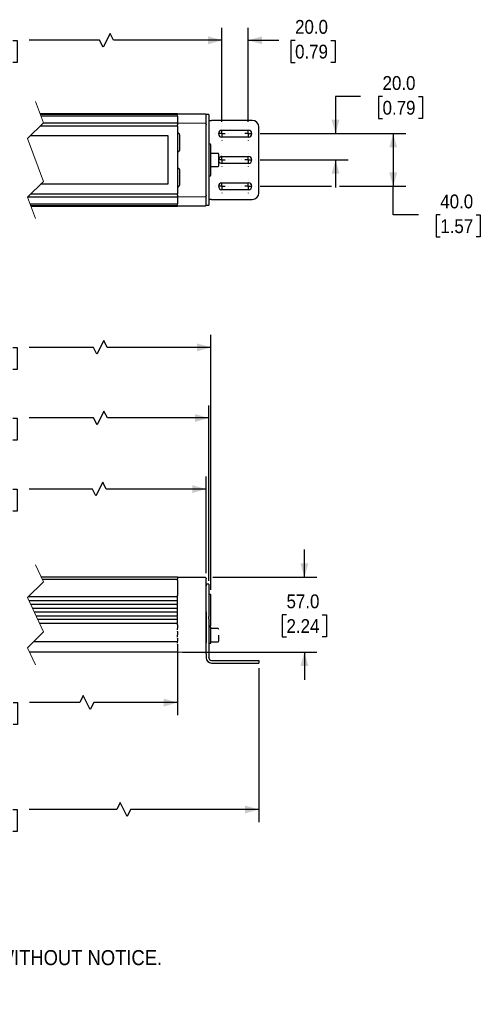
# Model space of a CAD drawing. Header units: millimetres. Extents: x 29 to 1295, y 0 to 793.
# Tile 2 of 4: x 434 to 783, y 35 to 783. Entities that reach past the tile are written whole.
import ezdxf

# ---------------------------------------------------------------- set-up
doc = ezdxf.new("R2010")
doc.units = ezdxf.units.MM
doc.header["$LTSCALE"] = 3
for name, pattern in [('SLD-Center', [19.05, 15.24, -1.27, 1.27, -1.27]), ('SLD-Dashed', [5.08, 2.54, 2.54]), ('SLD-Solid', [0])]:
    doc.linetypes.add(name, pattern=pattern)
doc.layers.add('CENTER', color=40, linetype='SLD-Center')
doc.layers.add('DIMENSIONS', color=140, linetype='SLD-Solid', lineweight=25)
doc.layers.add('TEXT', color=140, linetype='SLD-Solid', lineweight=25)
doc.styles.add('SLDTEXTSTYLE0', font='GOTHIC.TTF', dxfattribs={"width": 0.913})
doc.dimstyles.new('SLDDIMSTYLE0', dxfattribs={"dimtxt": 10.5, "dimasz": 10.5, "dimexe": 0, "dimexo": 0.0625, "dimgap": 2.625, "dimtad": 0, "dimtih": 1, "dimtoh": 1, "dimdec": 1, "dimrnd": 1e-09, "dimzin": 12, "dimdsep": 46, "dimtxsty": 'SLDTEXTSTYLE0', "dimsah": 1, "dimcen": 0.09, "dimadec": 0, "dimazin": 3, "dimtfac": 1, "dimtdec": 1, "dimtofl": 0, "dimtmove": 0, "dimatfit": 3, "dimfxl": 0, "dimfrac": 2, "dimtolj": 1, "dimtzin": 12, "dimarcsym": 0})
doc.dimstyles.new('SLDDIMSTYLE1', dxfattribs={"dimtxt": 10.5, "dimasz": 10.5, "dimexe": 0, "dimexo": 0.0625, "dimgap": 2.625, "dimtad": 0, "dimtih": 1, "dimtoh": 1, "dimdec": 1, "dimrnd": 1e-09, "dimzin": 4, "dimdsep": 46, "dimtxsty": 'SLDTEXTSTYLE0', "dimsah": 1, "dimcen": 0.09, "dimadec": 0, "dimazin": 1, "dimtfac": 1, "dimtdec": 1, "dimtofl": 0, "dimtmove": 0, "dimatfit": 3, "dimfxl": 0, "dimfrac": 2, "dimtolj": 1, "dimtzin": 12, "dimarcsym": 0})
doc.dimstyles.new('SLDDIMSTYLE2', dxfattribs={"dimtxt": 10.5, "dimasz": 10.5, "dimexe": 0, "dimexo": 0.0625, "dimgap": 2.625, "dimtad": 0, "dimtih": 1, "dimtoh": 1, "dimdec": 1, "dimrnd": 1e-09, "dimzin": 4, "dimdsep": 46, "dimtxsty": 'SLDTEXTSTYLE0', "dimsah": 1, "dimcen": 0.09, "dimadec": 0, "dimazin": 1, "dimtfac": 1, "dimtdec": 1, "dimtmove": 0, "dimatfit": 0, "dimfxl": 0, "dimfrac": 2, "dimtolj": 1, "dimtzin": 12, "dimarcsym": 0})

# ---------------------------------------------------------------- blocks, each defined once
blk = doc.blocks.new('SW_NOTE_0_2')
at = {"layer": 'TEXT', "color": 0, "char_height": 11.43, "attachment_point": 1, "style": 'SLDTEXTSTYLE0'}
for s, insert in [('NOTES:', (0, 14.6)), ('  1. DIMENSIONS CAN BE CHANGED BY MANUFACTURER WITHOUT NOTICE.', (0, -14.96)), ('  2. DIMENSIONS DO NOT IMPLY TOLERANCE.', (0, -44.52))]:
    blk.add_mtext(s, dxfattribs=dict(at, insert=insert))
blk = doc.blocks.new('_D_1')
at = {"layer": 'DIMENSIONS'}
for p, q in [((245.08, 356.85), (245.08, 490.17)), ((577.26, 356.85), (577.26, 490.17)), ((245.08, 480.65), (381.3, 480.65)), ((393.71, 480.57), (390.51, 480.57)), ((390.51, 480.57), (390.51, 463.9)), ((428.62, 480.57), (431.82, 480.57)), ((431.82, 480.57), (431.82, 463.9)), ((489.84, 480.65), (441.03, 480.65)), ((492.46, 475.4), (489.84, 480.65)), ((497.71, 485.9), (492.46, 475.4)), ((500.34, 480.65), (497.71, 485.9)), ((577.26, 480.65), (500.34, 480.65)), ((390.51, 463.9), (393.71, 463.9)), ((431.82, 463.9), (428.62, 463.9))]:
    blk.add_line(p, q, dxfattribs=at)
for points in [[(245.08, 480.65), (255.58, 477.65), (255.58, 483.65)], [(577.26, 480.65), (566.76, 483.65), (566.76, 477.65)]]:
    blk.add_solid(points, dxfattribs=at)
at = {"layer": 'DIMENSIONS', "char_height": 10.5, "attachment_point": 1, "style": 'SLDTEXTSTYLE0'}
for s, insert in [('438.0', (393.71, 496.11)), ('17.24', (393.71, 477.31))]:
    blk.add_mtext(s, dxfattribs=dict(at, insert=insert))
blk = doc.blocks.new('_D_2')
at = {"layer": 'DIMENSIONS'}
for p, q in [((247.08, 362.71), (247.08, 436.17)), ((575.26, 362.71), (575.26, 436.17)), ((247.08, 426.65), (381.3, 426.65)), ((393.71, 426.57), (390.51, 426.57)), ((390.51, 426.57), (390.51, 409.9)), ((428.62, 426.57), (431.82, 426.57)), ((431.82, 426.57), (431.82, 409.9)), ((488.93, 426.65), (441.03, 426.65)), ((491.56, 421.4), (488.93, 426.65)), ((496.81, 431.9), (491.56, 421.4)), ((499.43, 426.65), (496.81, 431.9)), ((575.26, 426.65), (499.43, 426.65)), ((390.51, 409.9), (393.71, 409.9)), ((431.82, 409.9), (428.62, 409.9))]:
    blk.add_line(p, q, dxfattribs=at)
for points in [[(247.08, 426.65), (257.58, 423.65), (257.58, 429.65)], [(575.26, 426.65), (564.76, 429.65), (564.76, 423.65)]]:
    blk.add_solid(points, dxfattribs=at)
at = {"layer": 'DIMENSIONS', "char_height": 10.5, "attachment_point": 1, "style": 'SLDTEXTSTYLE0'}
for s, insert in [('434.0', (393.71, 442.11)), ('17.09', (393.71, 423.31))]:
    blk.add_mtext(s, dxfattribs=dict(at, insert=insert))
blk = doc.blocks.new('_D_3')
at = {"layer": 'DIMENSIONS'}
for p, q in [((269.08, 307.12), (269.08, 254.95)), ((553.55, 307.12), (553.55, 254.95)), ((482.01, 269.73), (479.38, 264.48)), ((487.26, 259.23), (482.01, 269.73)), ((269.08, 264.48), (381.45, 264.48)), ((393.86, 264.4), (390.66, 264.4)), ((390.66, 264.4), (390.66, 247.73)), ((428.77, 264.4), (431.97, 264.4)), ((431.97, 264.4), (431.97, 247.73)), ((479.38, 264.48), (441.18, 264.48)), ((489.88, 264.48), (487.26, 259.23)), ((553.55, 264.48), (489.88, 264.48)), ((390.66, 247.73), (393.86, 247.73)), ((431.97, 247.73), (428.77, 247.73))]:
    blk.add_line(p, q, dxfattribs=at)
for points in [[(269.08, 264.48), (279.58, 261.48), (279.58, 267.48)], [(553.55, 264.48), (543.05, 267.48), (543.05, 261.48)]]:
    blk.add_solid(points, dxfattribs=at)
at = {"layer": 'DIMENSIONS', "char_height": 10.5, "attachment_point": 1, "style": 'SLDTEXTSTYLE0'}
for s, insert in [('390.3', (393.86, 279.94)), ('15.37', (393.86, 261.14))]:
    blk.add_mtext(s, dxfattribs=dict(at, insert=insert))
blk = doc.blocks.new('_D_5')
at = {"layer": 'DIMENSIONS'}
for p, q in [((207.08, 290.67), (207.08, 173.72)), ((615.26, 290.67), (615.26, 173.72)), ((510.02, 188.5), (507.39, 183.25)), ((515.27, 178), (510.02, 188.5)), ((207.08, 183.25), (381.3, 183.25)), ((393.71, 183.17), (390.51, 183.17)), ((390.51, 183.17), (390.51, 166.5)), ((428.62, 183.17), (431.82, 183.17)), ((431.82, 183.17), (431.82, 166.5)), ((507.39, 183.25), (441.03, 183.25)), ((517.89, 183.25), (515.27, 178)), ((615.26, 183.25), (517.89, 183.25)), ((390.51, 166.5), (393.71, 166.5)), ((431.82, 166.5), (428.62, 166.5))]:
    blk.add_line(p, q, dxfattribs=at)
for points in [[(207.08, 183.25), (217.58, 180.25), (217.58, 186.25)], [(615.26, 183.25), (604.76, 186.25), (604.76, 180.25)]]:
    blk.add_solid(points, dxfattribs=at)
at = {"layer": 'DIMENSIONS', "char_height": 10.5, "attachment_point": 1, "style": 'SLDTEXTSTYLE0'}
for s, insert in [('514.0', (393.71, 198.71)), ('20.24', (393.71, 179.91))]:
    blk.add_mtext(s, dxfattribs=dict(at, insert=insert))
blk = doc.blocks.new('_D_6')
at = {"layer": 'DIMENSIONS'}
for p, q in [((649.84, 359.68), (649.84, 380.68)), ((557.36, 359.68), (574.26, 359.68)), ((580.26, 359.68), (659.36, 359.68)), ((636.26, 331.1), (633.06, 331.1)), ((633.06, 331.1), (633.06, 314.43)), ((663.41, 331.1), (666.61, 331.1)), ((666.61, 331.1), (666.61, 314.43)), ((633.06, 314.43), (636.26, 314.43)), ((666.61, 314.43), (663.41, 314.43)), ((557.36, 302.68), (659.36, 302.68)), ((649.84, 302.68), (649.84, 281.68))]:
    blk.add_line(p, q, dxfattribs=at)
for points in [[(649.84, 359.68), (652.84, 370.18), (646.84, 370.18)], [(649.84, 302.68), (646.84, 292.18), (652.84, 292.18)]]:
    blk.add_solid(points, dxfattribs=at)
at = {"layer": 'DIMENSIONS', "char_height": 10.5, "attachment_point": 1, "style": 'SLDTEXTSTYLE0'}
for s, insert in [('57.0', (636.26, 346.64)), ('2.24', (636.26, 327.84))]:
    blk.add_mtext(s, dxfattribs=dict(at, insert=insert))
blk = doc.blocks.new('_D_7')
at = {"layer": 'DIMENSIONS'}
for p, q in [((243.58, 349.99), (243.58, 543.81)), ((497.59, 539.54), (492.34, 529.04)), ((500.21, 534.29), (497.59, 539.54)), ((578.76, 349.99), (578.76, 543.81)), ((243.58, 534.29), (381.3, 534.29)), ((393.71, 534.21), (390.51, 534.21)), ((390.51, 534.21), (390.51, 517.54)), ((428.62, 534.21), (431.82, 534.21)), ((431.82, 534.21), (431.82, 517.54)), ((489.71, 534.29), (441.03, 534.29)), ((492.34, 529.04), (489.71, 534.29)), ((578.76, 534.29), (500.21, 534.29)), ((390.51, 517.54), (393.71, 517.54)), ((431.82, 517.54), (428.62, 517.54))]:
    blk.add_line(p, q, dxfattribs=at)
for points in [[(243.58, 534.29), (254.08, 531.29), (254.08, 537.29)], [(578.76, 534.29), (568.26, 537.29), (568.26, 531.29)]]:
    blk.add_solid(points, dxfattribs=at)
at = {"layer": 'DIMENSIONS', "char_height": 10.5, "attachment_point": 1, "style": 'SLDTEXTSTYLE0'}
for s, insert in [('441.0', (393.71, 549.75)), ('17.36', (393.71, 530.95))]:
    blk.add_mtext(s, dxfattribs=dict(at, insert=insert))
blk = doc.blocks.new('_D_11')
at = {"layer": 'DIMENSIONS'}
for p, q in [((235.08, 705.65), (235.08, 777.1)), ((502.27, 772.82), (497.02, 762.32)), ((504.89, 767.57), (502.27, 772.82)), ((587.26, 705.66), (587.26, 777.1)), ((235.08, 767.57), (381.3, 767.57)), ((393.71, 767.49), (390.51, 767.49)), ((390.51, 767.49), (390.51, 750.83)), ((428.62, 767.49), (431.82, 767.49)), ((431.82, 767.49), (431.82, 750.83)), ((494.39, 767.57), (441.03, 767.57)), ((497.02, 762.32), (494.39, 767.57)), ((587.26, 767.57), (504.89, 767.57)), ((390.51, 750.83), (393.71, 750.83)), ((431.82, 750.83), (428.62, 750.83))]:
    blk.add_line(p, q, dxfattribs=at)
for points in [[(235.08, 767.57), (245.58, 764.57), (245.58, 770.57)], [(587.26, 767.57), (576.76, 770.57), (576.76, 764.57)]]:
    blk.add_solid(points, dxfattribs=at)
at = {"layer": 'DIMENSIONS', "char_height": 10.5, "attachment_point": 1, "style": 'SLDTEXTSTYLE0'}
for s, insert in [('458.0', (393.71, 783.04)), ('18.03', (393.71, 764.24))]:
    blk.add_mtext(s, dxfattribs=dict(at, insert=insert))
blk = doc.blocks.new('_D_13')
at = {"layer": 'DIMENSIONS'}
for p, q in [((587.26, 705.66), (587.26, 777.1)), ((607.26, 705.66), (607.26, 777.1)), ((587.26, 767.57), (566.26, 767.57)), ((607.26, 767.57), (630.35, 767.57)), ((642.76, 767.49), (639.56, 767.49)), ((639.56, 767.49), (639.56, 750.83)), ((669.92, 767.49), (673.11, 767.49)), ((673.11, 767.49), (673.11, 750.83)), ((639.56, 750.83), (642.76, 750.83)), ((673.11, 750.83), (669.92, 750.83))]:
    blk.add_line(p, q, dxfattribs=at)
for points in [[(587.26, 767.57), (576.76, 770.57), (576.76, 764.57)], [(607.26, 767.57), (617.76, 764.57), (617.76, 770.57)]]:
    blk.add_solid(points, dxfattribs=at)
at = {"layer": 'DIMENSIONS', "char_height": 10.5, "attachment_point": 1, "style": 'SLDTEXTSTYLE0'}
for s, insert in [('20.0', (642.76, 783.04)), ('0.79', (642.76, 764.24))]:
    blk.add_mtext(s, dxfattribs=dict(at, insert=insert))
blk = doc.blocks.new('_D_14')
at = {"layer": 'DIMENSIONS'}
for p, q in [((692.49, 724.92), (673.44, 724.92)), ((673.44, 724.92), (673.44, 696.66)), ((709.16, 724.84), (705.96, 724.84)), ((705.96, 724.84), (705.96, 708.17)), ((736.31, 724.84), (739.51, 724.84)), ((739.51, 724.84), (739.51, 708.17)), ((705.96, 708.17), (709.16, 708.17)), ((739.51, 708.17), (736.31, 708.17)), ((616.26, 696.66), (682.96, 696.66)), ((616.26, 676.66), (682.96, 676.66)), ((673.44, 676.66), (673.44, 655.66))]:
    blk.add_line(p, q, dxfattribs=at)
for points in [[(673.44, 696.66), (676.44, 707.16), (670.44, 707.16)], [(673.44, 676.66), (670.44, 666.16), (676.44, 666.16)]]:
    blk.add_solid(points, dxfattribs=at)
at = {"layer": 'DIMENSIONS', "char_height": 10.5, "attachment_point": 1, "style": 'SLDTEXTSTYLE0'}
for s, insert in [('20.0', (709.16, 740.38)), ('0.79', (709.16, 721.58))]:
    blk.add_mtext(s, dxfattribs=dict(at, insert=insert))
blk = doc.blocks.new('_D_15')
at = {"layer": 'DIMENSIONS'}
for p, q in [((616.26, 696.66), (726.78, 696.66)), ((717.26, 696.66), (717.26, 656.66)), ((616.26, 656.66), (670.44, 656.66)), ((676.44, 656.66), (726.78, 656.66)), ((717.26, 634.94), (717.26, 656.66)), ((736.31, 634.94), (717.26, 634.94)), ((752.97, 634.86), (749.77, 634.86)), ((749.77, 634.86), (749.77, 618.19)), ((780.13, 634.86), (783.33, 634.86)), ((783.33, 634.86), (783.33, 618.19)), ((749.77, 618.19), (752.97, 618.19)), ((783.33, 618.19), (780.13, 618.19))]:
    blk.add_line(p, q, dxfattribs=at)
for points in [[(717.26, 696.66), (714.26, 686.16), (720.26, 686.16)], [(717.26, 656.66), (720.26, 667.16), (714.26, 667.16)]]:
    blk.add_solid(points, dxfattribs=at)
at = {"layer": 'DIMENSIONS', "char_height": 10.5, "attachment_point": 1, "style": 'SLDTEXTSTYLE0'}
for s, insert in [('40.0', (752.97, 650.4)), ('1.57', (752.97, 631.6))]:
    blk.add_mtext(s, dxfattribs=dict(at, insert=insert))
blk = doc.blocks.new('SW_CENTERMARKSYMBOL_8')
at = {"layer": 'CENTER', "color": 0}
for p, q in [((-5.08, 0), (-5.19, 0)), ((0, 0), (-2.54, 0)), ((0, 5.08), (0, 5.19)), ((0, 0), (0, 2.54)), ((0, 0), (0, -2.54)), ((0, 0), (2.54, 0)), ((5.08, 0), (5.19, 0)), ((0, -5.08), (0, -5.19))]:
    blk.add_line(p, q, dxfattribs=at)
blk = doc.blocks.new('SW_CENTERMARKSYMBOL_9')
at = {"layer": 'CENTER', "color": 0}
for p, q in [((-5.08, 0), (-5.19, 0)), ((0, 0), (-2.54, 0)), ((0, 5.08), (0, 5.19)), ((0, 0), (0, 2.54)), ((0, 0), (0, -2.54)), ((0, 0), (2.54, 0)), ((5.08, 0), (5.19, 0)), ((0, -5.08), (0, -5.19))]:
    blk.add_line(p, q, dxfattribs=at)
blk = doc.blocks.new('SW_CENTERMARKSYMBOL_10')
at = {"layer": 'CENTER', "color": 0}
for p, q in [((-5.08, 0), (-5.19, 0)), ((0, 0), (-2.54, 0)), ((0, 5.08), (0, 5.19)), ((0, 0), (0, 2.54)), ((0, 0), (0, -2.54)), ((0, 0), (2.54, 0)), ((5.08, 0), (5.19, 0)), ((0, -5.08), (0, -5.19))]:
    blk.add_line(p, q, dxfattribs=at)
blk = doc.blocks.new('SW_CENTERMARKSYMBOL_11')
at = {"layer": 'CENTER', "color": 0}
for p, q in [((-5.08, 0), (-5.19, 0)), ((0, 0), (-2.54, 0)), ((0, 5.08), (0, 5.19)), ((0, 0), (0, 2.54)), ((0, 0), (0, -2.54)), ((0, 0), (2.54, 0)), ((5.08, 0), (5.19, 0)), ((0, -5.08), (0, -5.19))]:
    blk.add_line(p, q, dxfattribs=at)
blk = doc.blocks.new('SW_CENTERMARKSYMBOL_12')
at = {"layer": 'CENTER', "color": 0}
for p, q in [((-5.08, 0), (-5.19, 0)), ((0, 0), (-2.54, 0)), ((0, 5.08), (0, 5.19)), ((0, 0), (0, 2.54)), ((0, 0), (0, -2.54)), ((0, 0), (2.54, 0)), ((5.08, 0), (5.19, 0)), ((0, -5.08), (0, -5.19))]:
    blk.add_line(p, q, dxfattribs=at)
blk = doc.blocks.new('SW_CENTERMARKSYMBOL_13')
at = {"layer": 'CENTER', "color": 0}
for p, q in [((-5.08, 0), (-5.19, 0)), ((0, 0), (-2.54, 0)), ((0, 5.08), (0, 5.19)), ((0, 0), (0, 2.54)), ((0, 0), (0, -2.54)), ((0, 0), (2.54, 0)), ((5.08, 0), (5.19, 0)), ((0, -5.08), (0, -5.19))]:
    blk.add_line(p, q, dxfattribs=at)

msp = doc.modelspace()

# ---------------------------------------------------------------- linework, layer by layer
at = {"color": 7, "linetype": 'SLD-Dashed', "lineweight": 18}
for p, q in [((445.74, 721.18), (451.74, 704.92)), ((451.74, 704.92), (439.74, 692.92)), ((439.74, 692.92), (451.74, 660.39)), ((451.74, 660.39), (439.74, 648.39)), ((439.74, 648.39), (445.74, 632.13)), ((445.74, 369.2), (451.74, 356.19)), ((451.74, 356.19), (439.74, 344.19)), ((439.74, 344.19), (451.74, 318.17)), ((451.74, 318.17), (439.74, 306.17)), ((439.74, 306.17), (445.74, 293.15))]:
    msp.add_line(p, q, dxfattribs=at)
for p, q in [((553.55, 711.66), (449.25, 711.66)), ((553.55, 711.27), (449.39, 711.27)), ((553.55, 711.65), (553.55, 711.66)), ((553.55, 711.5), (553.55, 711.65)), ((553.55, 711.26), (553.55, 711.27)), ((553.55, 711.02), (553.55, 711.26)), ((553.55, 710.8), (553.55, 711.02)), ((574.76, 711.38), (553.75, 711.56)), ((577.26, 711.11), (575.26, 711.11)), ((575.26, 704.88), (575.26, 710.83)), ((577.26, 711.11), (577.26, 709.64)), ((553.55, 709.89), (449.9, 709.89)), ((553.55, 704.66), (451.47, 704.66)), ((553.25, 710.25), (553.25, 709.89)), ((553.55, 709.86), (553.55, 709.89)), ((553.55, 709.86), (553.55, 705.52)), ((553.55, 705.52), (553.55, 704.66)), ((553.55, 704.66), (553.55, 703.41)), ((553.55, 702.91), (553.55, 703.41)), ((574.76, 704.37), (553.75, 704.55)), ((575.26, 703.87), (575.26, 704.88)), ((575.26, 703.87), (575.26, 703.4)), ((575.26, 649.92), (575.26, 703.4)), ((577.26, 709.64), (577.26, 690.05)), ((577.26, 706.66), (579.26, 706.66)), ((610.26, 706.66), (579.26, 706.66)), ((449.47, 702.66), (553.55, 702.66)), ((553.55, 702.68), (553.55, 702.91)), ((553.55, 702.66), (553.55, 650.66)), ((587.26, 699.31), (607.26, 699.31)), ((615.26, 651.66), (615.26, 701.66)), ((441.97, 695.16), (546.05, 695.16)), ((546.05, 695.16), (546.05, 658.16)), ((554.96, 695.56), (554.96, 684.24)), ((577.26, 690.05), (577.26, 686.59)), ((578.26, 688.66), (577.26, 688.66)), ((578.76, 665.16), (578.76, 688.16)), ((607.26, 694.01), (587.26, 694.01)), ((577.26, 686.59), (577.26, 666.73)), ((584.26, 681.66), (578.86, 681.66)), ((584.86, 672.26), (584.86, 681.06)), ((587.26, 679.31), (607.26, 679.31)), ((607.26, 674.01), (587.26, 674.01)), ((554.96, 669.09), (554.96, 657.76)), ((577.26, 666.73), (577.26, 663.26)), ((578.86, 671.66), (584.26, 671.66)), ((577.26, 664.66), (578.26, 664.66)), ((577.26, 663.26), (577.26, 643.67)), ((587.26, 659.31), (607.26, 659.31)), ((546.05, 658.16), (449.5, 658.16)), ((607.26, 654.01), (587.26, 654.01)), ((440, 648.66), (553.55, 648.66)), ((441.57, 643.42), (553.55, 643.42)), ((553.55, 650.66), (442, 650.66)), ((553.25, 643.42), (553.25, 643.07)), ((553.55, 650.41), (553.55, 650.63)), ((553.55, 649.91), (553.55, 650.41)), ((553.55, 649.91), (553.55, 648.66)), ((553.55, 648.66), (553.55, 647.79)), ((553.55, 647.79), (553.55, 643.46)), ((553.55, 643.42), (553.55, 643.46)), ((553.75, 648.77), (574.76, 648.95)), ((575.26, 649.92), (575.26, 649.45)), ((575.26, 648.43), (575.26, 649.45)), ((575.26, 642.49), (575.26, 648.43)), ((579.26, 646.66), (577.26, 646.66)), ((577.26, 643.67), (577.26, 642.21)), ((579.26, 646.66), (610.26, 646.66)), ((442.08, 642.04), (553.55, 642.04)), ((442.22, 641.66), (553.55, 641.66)), ((553.55, 642.29), (553.55, 642.51)), ((553.55, 642.05), (553.55, 642.29)), ((553.55, 642.04), (553.55, 642.05)), ((553.55, 641.66), (553.55, 641.82)), ((553.55, 641.66), (553.55, 641.66)), ((553.75, 641.75), (574.76, 641.94)), ((575.26, 642.21), (577.26, 642.21)), ((553.55, 359.68), (450.13, 359.68)), ((553.55, 359.68), (553.55, 358.26)), ((574.76, 359.4), (553.75, 359.58)), ((554.96, 359.59), (554.94, 359.57)), ((450.78, 358.26), (553.55, 358.26)), ((553.55, 357.3), (553.55, 358.26)), ((553.55, 357.3), (553.55, 354.47)), ((553.55, 354.47), (553.55, 345.76)), ((575.26, 358.9), (575.26, 358.43)), ((575.26, 357.3), (575.26, 358.43)), ((575.26, 354.03), (575.26, 357.3)), ((577.26, 354.48), (575.26, 354.48)), ((575.26, 354.48), (575.26, 353.04)), ((575.26, 303.88), (575.26, 354.03)), ((577.26, 354.48), (577.26, 353.04)), ((577.26, 353.04), (577.26, 333.45)), ((553.55, 344.77), (440.32, 344.77)), ((553.25, 344.77), (553.25, 341.91)), ((553.55, 345.3), (553.55, 345.76)), ((578.26, 346.68), (577.26, 346.68)), ((578.76, 323.18), (578.76, 346.18)), ((440.79, 341.91), (553.55, 341.91)), ((553.55, 339.07), (442.1, 339.07)), ((553.25, 339.07), (553.25, 336.12)), ((553.55, 341.3), (553.55, 341.71)), ((553.55, 339.93), (553.55, 341.3)), ((553.55, 339.48), (553.55, 339.93)), ((443.46, 336.12), (553.55, 336.12)), ((553.55, 333.24), (444.79, 333.24)), ((446.15, 330.29), (553.55, 330.29)), ((553.25, 333.24), (553.25, 330.29)), ((553.55, 335.39), (553.55, 335.82)), ((553.55, 333.97), (553.55, 335.39)), ((553.55, 333.53), (553.55, 333.97)), ((553.55, 329.42), (553.55, 329.88)), ((553.55, 328.05), (553.55, 329.42)), ((575.26, 333.45), (575.26, 329.92)), ((575.26, 329.92), (575.26, 328.96)), ((577.26, 333.45), (577.26, 329.92)), ((577.26, 328.96), (577.26, 329.92)), ((553.55, 327.45), (447.46, 327.45)), ((553.55, 324.59), (448.78, 324.59)), ((553.25, 327.45), (553.25, 324.59)), ((553.55, 327.65), (553.55, 328.05)), ((553.55, 323.6), (553.55, 324.06)), ((553.55, 323.6), (553.55, 321.26)), ((575.26, 328.96), (575.26, 328.01)), ((575.26, 328.01), (575.26, 309.78)), ((577.26, 328.01), (577.26, 328.96)), ((577.26, 328.01), (577.26, 309.78)), ((577.26, 322.68), (578.26, 322.68)), ((578.86, 321.68), (577.26, 321.68)), ((578.86, 309.68), (578.86, 321.68)), ((553.25, 320.68), (553.25, 319.63)), ((553.25, 315.43), (553.25, 314.51)), ((553.55, 321.12), (553.55, 321.26)), ((553.55, 321.12), (553.55, 321.1)), ((553.55, 318.81), (553.55, 318.75)), ((553.55, 318.54), (553.55, 318.75)), ((553.55, 318.54), (553.55, 315.85)), ((553.55, 315.74), (553.55, 315.85)), ((553.55, 315.74), (553.55, 315.73)), ((584.26, 320.68), (578.86, 320.68)), ((584.86, 311.28), (584.86, 315.68)), ((444.51, 310.93), (553.55, 310.93)), ((553.25, 310.93), (553.25, 309.96)), ((553.55, 313.66), (553.55, 313.6)), ((553.55, 313.39), (553.55, 313.6)), ((553.55, 313.39), (553.55, 311.01)), ((553.55, 310.93), (553.55, 311.01)), ((553.55, 309.15), (553.55, 309.09)), ((553.55, 308.89), (553.55, 309.09)), ((553.55, 308.89), (553.55, 303.18)), ((575.26, 301.54), (575.26, 309.78)), ((577.26, 309.78), (577.26, 301.54)), ((577.26, 309.68), (578.86, 309.68)), ((578.86, 310.68), (584.26, 310.68)), ((553.55, 302.68), (441.35, 302.68)), ((553.55, 302.68), (553.55, 303.18)), ((553.75, 302.78), (574.76, 302.96)), ((575.26, 301.54), (575.26, 300.65)), ((575.26, 300.65), (575.26, 298.78)), ((577.26, 301.54), (577.26, 300.65)), ((577.26, 300.65), (577.26, 298.78)), ((575.26, 298.78), (575.26, 298.48)), ((577.26, 298.48), (577.26, 298.78)), ((579.26, 296.48), (610.26, 296.48)), ((579.26, 294.48), (610.26, 294.48)), ((610.26, 296.48), (615.26, 296.48)), ((610.26, 294.48), (615.26, 294.48)), ((615.26, 296.48), (615.26, 294.48))]:
    msp.add_line(p, q)
for centre, radius, start, end in [((553.75, 711.06), 0.5, 89.99813, 113.56948), ((574.76, 710.88), 0.498, 359.99676, 89.50213), ((553.75, 704.05), 0.5, 89.99857, 113.56802), ((574.76, 703.87), 0.498, 359.99712, 89.50177), ((610.26, 701.66), 5, 0.00041, 89.99987), ((587.26, 696.66), 2.65, 90.00016, 269.99984), ((607.26, 696.66), 2.65, 270.00016, 89.99984), ((578.26, 688.16), 0.5, 0.00041, 90.00226), ((584.26, 681.06), 0.6, 0.00137, 89.99961), ((587.26, 676.66), 2.65, 204.03189, 269.99918), ((587.26, 676.66), 2.65, 90.00064, 154.9977), ((607.26, 676.66), 2.65, 270.00016, 89.99984), ((584.26, 672.26), 0.6, 270.00039, 359.99868), ((578.26, 665.16), 0.5, 269.99774, 359.99959), ((587.26, 656.66), 2.65, 90.00016, 269.99984), ((607.26, 656.66), 2.65, 270.00016, 89.99984), ((610.26, 651.66), 5, 270.0001, 359.99961), ((553.75, 649.27), 0.5, 246.43042, 270.00299), ((574.76, 649.45), 0.498, 270.49823, 0.00288), ((553.75, 642.25), 0.5, 246.43044, 270.00195), ((574.76, 642.44), 0.498, 270.49787, 0.00324), ((553.76, 359.08), 0.504, 91.07932, 113.48777), ((574.76, 358.9), 0.498, 359.99749, 89.5014), ((578.26, 346.18), 0.5, 0.0003, 90.00226), ((578.26, 323.18), 0.5, 269.99774, 359.99959), ((584.26, 320.08), 0.6, 0.00137, 89.99961), ((584.26, 311.28), 0.6, 270.00024, 359.99869), ((553.75, 303.28), 0.5, 246.4354, 268.99858), ((574.76, 303.46), 0.498, 270.4986, 0.00251), ((579.26, 298.48), 4, 180.00035, 269.99979), ((579.26, 298.48), 2, 180.00041, 269.9997)]:
    msp.add_arc(centre, radius, start, end)
for points, knots in [([(553.75, 697.53), (553.92, 697.41), (554.25, 697.17), (554.62, 696.7), (554.9, 696.16), (554.94, 695.76), (554.96, 695.56)], [0, 0, 0, 0, 0.25732, 0.501317, 0.751078, 1, 1, 1, 1]), ([(554.96, 684.24), (554.94, 684.06), (554.91, 683.71), (554.65, 683.24), (554.26, 682.87), (553.92, 682.76), (553.75, 682.7)], [0, 0, 0, 0, 0.249717, 0.499715, 0.74978, 1, 1, 1, 1]), ([(553.75, 670.62), (553.92, 670.57), (554.26, 670.45), (554.65, 670.09), (554.91, 669.61), (554.94, 669.26), (554.96, 669.09)], [0, 0, 0, 0, 0.250212, 0.500267, 0.750262, 1, 1, 1, 1]), ([(554.96, 657.76), (554.94, 657.56), (554.9, 657.16), (554.62, 656.62), (554.25, 656.15), (553.92, 655.92), (553.75, 655.79)], [0, 0, 0, 0, 0.24892, 0.49868, 0.742549, 1, 1, 1, 1]), ([(553.75, 359.58), (553.75, 359.58), (553.75, 359.58), (553.75, 359.58), (553.75, 359.58), (553.75, 359.58), (553.75, 359.58), (553.75, 359.58), (553.75, 359.58), (553.75, 359.58), (553.75, 359.58), (553.75, 359.58), (553.75, 359.58), (553.75, 359.58)], [0, 0, 0, 0, 0.049488, 0.15017, 0.298635, 0.499999, 0.602388, 0.692833, 0.773036, 0.841298, 0.897611, 0.943687, 1, 1, 1, 1]), ([(553.75, 302.78), (553.75, 302.78), (553.75, 302.78), (553.75, 302.78), (553.75, 302.78), (553.75, 302.78), (553.75, 302.78), (553.75, 302.78), (553.75, 302.78), (553.75, 302.78), (553.75, 302.78), (553.75, 302.78), (553.75, 302.78), (553.75, 302.78)], [0, 0, 0, 0, 0.141639, 0.295224, 0.501707, 0.552902, 0.576792, 0.600683, 0.62628, 0.648465, 0.69454, 0.865189, 1, 1, 1, 1])]:
    msp.add_open_spline(points, degree=3, knots=knots)

# ---------------------------------------------------------------- block references
at = {"layer": 'CENTER'}
for name, p in [('SW_CENTERMARKSYMBOL_10', (587.26, 696.66)), ('SW_CENTERMARKSYMBOL_11', (607.26, 696.66)), ('SW_CENTERMARKSYMBOL_13', (587.26, 676.66)), ('SW_CENTERMARKSYMBOL_12', (607.26, 676.66)), ('SW_CENTERMARKSYMBOL_9', (587.26, 656.66)), ('SW_CENTERMARKSYMBOL_8', (607.26, 656.66))]:
    msp.add_blockref(name, p, dxfattribs=at)
at = {"layer": 'TEXT'}
msp.add_blockref('SW_NOTE_0_2', (27.78, 91.39), dxfattribs=at)

# ---------------------------------------------------------------- dimensions: what is measured, and where the dimension line sits
at = {"layer": 'DIMENSIONS'}
for base, p1, p2, text, dimstyle, picture, middle in [((587.26, 767.57), (235.08, 701.84), (587.26, 701.85), '458.0', 'SLDDIMSTYLE1', '_D_11', (411.17, 767.57)), ((578.76, 534.29), (243.58, 346.18), (578.76, 346.18), '441.0', 'SLDDIMSTYLE1', '_D_7', (411.17, 534.29)), ((577.26, 480.65), (245.08, 353.04), (577.26, 353.04), '438.0', 'SLDDIMSTYLE1', '_D_1', (411.17, 480.65)), ((575.26, 426.65), (247.08, 358.9), (575.26, 358.9), '434.0', 'SLDDIMSTYLE1', '_D_2', (411.17, 426.65)), ((553.55, 264.48), (269.08, 310.93), (553.55, 310.93), '390.3', 'SLDDIMSTYLE0', '_D_3', (411.32, 264.48)), ((615.26, 183.25), (207.08, 294.48), (615.26, 294.48), '514.0', 'SLDDIMSTYLE1', '_D_5', (411.17, 183.25))]:
    dim = msp.add_linear_dim(base=base, p1=p1, p2=p2, text=text, dimstyle=dimstyle, dxfattribs=at)
    dim.commit()
    dim.dimension.update_dxf_attribs({"geometry": picture, "text_midpoint": middle, "dimtype": 160})
dim = msp.add_linear_dim(base=(607.26, 767.57), p1=(587.26, 701.85), p2=(607.26, 701.85), dimstyle='SLDDIMSTYLE2', dxfattribs=at)
dim.commit()
dim.dimension.update_dxf_attribs({"geometry": '_D_13', "text_midpoint": (656.34, 767.57), "dimtype": 160})
for base, p1, p2, dimstyle, picture, middle in [((673.44, 676.66), (612.45, 696.66), (612.45, 676.66), 'SLDDIMSTYLE2', '_D_14', (673.44, 724.92)), ((717.26, 656.66), (612.45, 696.66), (612.45, 656.66), 'SLDDIMSTYLE1', '_D_15', (717.26, 634.94)), ((649.84, 302.68), (553.55, 359.68), (553.55, 302.68), 'SLDDIMSTYLE2', '_D_6', (649.84, 331.18))]:
    dim = msp.add_linear_dim(base=base, p1=p1, p2=p2, angle=90, dimstyle=dimstyle, dxfattribs=at)
    dim.commit()
    dim.dimension.update_dxf_attribs({"geometry": picture, "text_midpoint": middle, "dimtype": 160})

doc.saveas('drawing.dxf')
